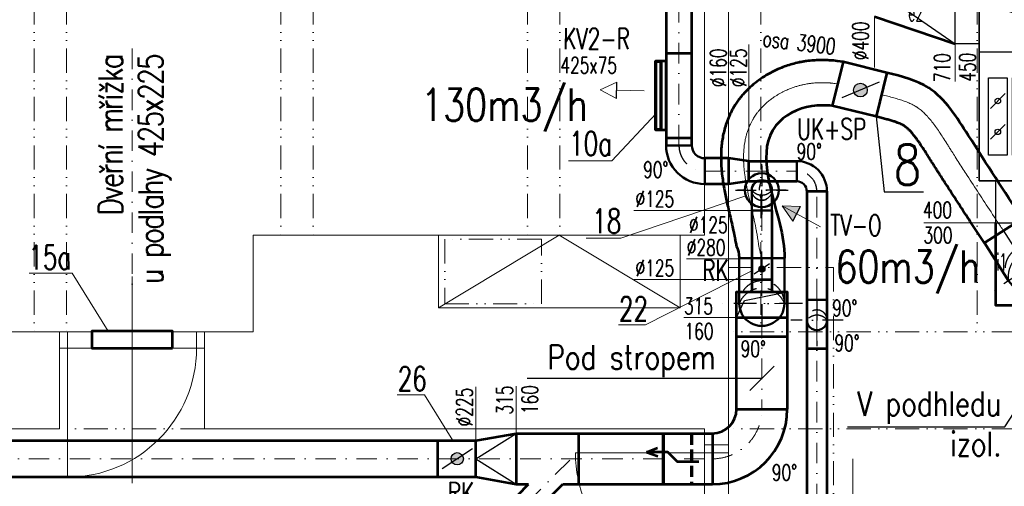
# Model space of a CAD drawing. Header units: millimetres. Extents: x -17045 to 252927, y -178787 to -18768.
# Tile 4 of 46: x -22 to 6086, y -164794 to -161901. Entities that reach past the tile are written whole.
import ezdxf
from ezdxf.enums import TextEntityAlignment as Align

# ---------------------------------------------------------------- set-up
doc = ezdxf.new("R2010")
doc.units = ezdxf.units.MM
doc.header["$LTSCALE"] = 10
for name, pattern in [('1.NP - SLEPY_nové$0$JIS_09_15', [300, 150, -50, 0, -50, 0, -50]), ('DASHDOT', [25.4, 12.7, -6.35, 0, -6.35]), ('DASHED', [19.05, 12.7, -6.35]), ('STRICHPUNKT', [25.4, 12.7, -6.35, 0, -6.35]), ('VERDECKT', [9.525, 6.35, -3.175]), ('Čárkovaná', [250, 175, -75])]:
    doc.linetypes.add(name, pattern=pattern)
for name, color, linetype, lineweight in [('1.NP - SLEPY_nové$0$1.NP - NÁVRH', 9, 'Continuous', 9), ('1.NP - SLEPY_nové$0$1.NP - STÁVAJÍCÍ', 9, 'Continuous', 9), ('1_pismo', 4, 'Continuous', 25), ('Popis1', 3, 'Continuous', 30), ('Standard', 7, 'Continuous', 25), ('TB_23_UT_2NP_DSP', 7, 'Continuous', 5), ('V-tvarovky', 1, 'Continuous', 70), ('V_FLEXI', 90, 'IZOLACE', 18), ('VZT rozměry', 6, 'Continuous', 30), ('VZT text', 100, 'Continuous', 30), ('VZT_BLOKY', 10, 'Continuous', 53), ('VZT_DIMENZE', 120, 'Continuous', 20), ('VZT_OSA', 255, 'DASHDOT', 13), ('VZT_pozice 02', 30, 'Continuous', 20)]:
    doc.layers.add(name, color=color, linetype=linetype, lineweight=lineweight)
for name, color, linetype in [('DETAILY', 7, 'Continuous'), ('POPISY', 7, 'Continuous'), ('PRIPOJOVACI_HRDLA', 7, 'Continuous'), ('VLASTNI_ZARIZENI', 7, 'Continuous'), ('VZT značky', 170, 'Continuous')]:
    doc.layers.add(name, color=color, linetype=linetype)
doc.styles.get("Standard").update_dxf_attribs({"font": 'simplex.shx', "width": 0.8})
doc.linetypes.add('IZOLACE', pattern='A,0.00254,-2.54,[134,ltypeshp.shx,S=2.54,R=0,X=-2.54,Y=0],-5.08,[134,ltypeshp.shx,S=2.54,R=180,X=2.54,Y=0],-2.54', length=10.16254)

# ---------------------------------------------------------------- blocks, each defined once
blk = doc.blocks.new('1.NP - SLEPY_nové')
at = {"layer": '1.NP - SLEPY_nové$0$1.NP - NÁVRH', "color": 9, "linetype": '1.NP - SLEPY_nové$0$JIS_09_15', "lineweight": 9, "ltscale": 0.1}
for p, q in [((442.2, -53166.7), (1092.2, -53166.7)), ((1092.2, -53166.7), (1092.2, -55336.7))]:
    blk.add_line(p, q, dxfattribs=at)
at = {"layer": '1.NP - SLEPY_nové$0$1.NP - STÁVAJÍCÍ', "color": 9, "linetype": '1.NP - SLEPY_nové$0$JIS_09_15', "lineweight": 9, "ltscale": 0.1}
for p, q in [((-3865.3, -47606.7), (-3865.3, -53566.7)), ((-3665.3, -47606.7), (-3665.3, -53566.7)), ((-2335.3, -47606.7), (-2335.3, -52966.7)), ((-2135.3, -47606.7), (-2135.3, -52966.7)), ((-805.3, -47606.7), (-805.3, -52966.7)), ((-605.3, -47606.7), (-605.3, -52966.7)), ((642.2, -47606.7), (642.2, -53566.7)), ((1984.7, -47606.7), (1984.7, -53566.7)), ((-718.3, -52992.1), (-1318.3, -52992.1)), ((-1318.3, -52992.1), (-1318.3, -53392.1)), ((-718.3, -53392.1), (-718.3, -52992.1)), ((-1318.3, -53392.1), (-718.3, -53392.1)), ((-718.3, -53392.1), (-718.3, -53392.1)), ((5227.2, -53566.7), (442.2, -53566.7)), ((-2807.8, -54166.7), (-3707.8, -54166.7)), ((5227.2, -54166.7), (442.2, -54166.7))]:
    blk.add_line(p, q, dxfattribs=at)
at = {"layer": '1.NP - SLEPY_nové$0$1.NP - STÁVAJÍCÍ', "color": 9, "linetype": 'Continuous', "lineweight": 9, "ltscale": 0.1}
for p, q in [((292.2, -51166.7), (292.2, -52966.7)), ((442.2, -51166.7), (442.2, -54266.7)), ((442.2, -51166.7), (442.2, -54266.7)), ((-2507.8, -53416.7), (-2507.8, -52966.7)), ((-2507.8, -53566.7), (-2507.8, -52966.7)), ((-1357.8, -52966.7), (-2507.8, -52966.7)), ((-1357.8, -53416.7), (-1357.8, -52966.7)), ((-1357.8, -53416.7), (-1357.8, -52966.7)), ((142.2, -52966.7), (-1357.8, -52966.7)), ((-607.8, -52966.7), (-1357.8, -53416.7)), ((142.2, -53416.7), (-607.8, -52966.7)), ((142.2, -53416.7), (142.2, -52966.7)), ((292.2, -52966.7), (142.2, -52966.7)), ((-3257.8, -53223.2), (-3257.8, -54504.2)), ((-1357.8, -53416.7), (142.2, -53416.7)), ((-4707.8, -53566.7), (-3707.8, -53566.7)), ((-3707.8, -54166.7), (-3707.8, -53566.7)), ((-2807.8, -53566.7), (-3707.8, -53566.7)), ((-3657.8, -53666.7), (-3657.8, -53566.7)), ((-2857.8, -53666.7), (-2857.8, -53566.7)), ((-2807.8, -53566.7), (-2507.8, -53566.7)), ((-2807.8, -54166.7), (-2807.8, -53566.7)), ((-2807.8, -53666.7), (-3707.8, -53666.7)), ((-3657.8, -53666.7), (-3657.8, -54466.7)), ((-6657.8, -54166.7), (-3707.8, -54166.7)), ((-2807.8, -54166.7), (292.2, -54166.7)), ((292.2, -54266.7), (292.2, -54166.7)), ((442.2, -54266.7), (292.2, -54266.7)), ((292.2, -55166.7), (292.2, -54266.7)), ((442.2, -54266.7), (442.2, -55166.7)), ((292.2, -54316.7), (-507.8, -54316.7)), ((442.2, -54316.7), (292.2, -54316.7)), ((1212.2, -54353.9), (1212.2, -55634.8))]:
    blk.add_line(p, q, dxfattribs=at)
for centre, start, end in [((-3657.8, -53666.7), 270, 0), ((292.2, -54316.7), 180, 270)]:
    blk.add_arc(centre, 800, start, end, dxfattribs=at)
blk = doc.blocks.new('JEDNOTKA_1_-_DRU-2017-1848_M')
at = {"layer": 'DETAILY'}
for p, q in [((1357, 1600), (1357, 1280)), ((352, 1313), (96, 1270)), ((1948, 1313), (2204, 1270)), ((352, 1086), (96, 1129)), ((1948, 1086), (2204, 1129)), ((0, 800), (877, 800)), ((2300, 800), (1837, 800)), ((276, 640), (345, 400)), ((1757, 583), (1843, 611)), ((2024, 640), (1955, 400)), ((69, 450), (161, 542)), ((2139, 450), (2231, 542)), ((1670, 412), (1756, 440)), ((276, 160), (345, 400)), ((2024, 160), (1955, 400)), ((69, 258), (161, 350)), ((1357, 0), (1357, 320)), ((2139, 258), (2231, 350))]:
    blk.add_line(p, q, dxfattribs=at)
for centre, radius in [((240, 1200), 160), ((2060, 1200), 160), ((1800, 597), 12), ((115, 496), 17), ((2185, 496), 17), ((1713, 426), 12), ((115, 304), 17), ((2185, 304), 17)]:
    blk.add_circle(centre, radius, dxfattribs=at)
for points, invisible_edges in [([(877, 800), (1117, 1280), (1597, 1280)], 12), ([(877, 800), (1597, 1280), (1837, 800)], 13), ([(877, 800), (1837, 800), (1597, 320)], 13), ([(877, 800), (1597, 320), (1357, 320)], 13), ([(877, 800), (1357, 320), (1117, 320)], 5)]:
    blk.add_3dface(points, dxfattribs=dict(at, invisible_edges=invisible_edges))
for points in [[(1612, 316), (1830, 744), (1901, 707), (1683, 280)], [(57, 160), (57, 640), (172, 640), (172, 160)], [(207, 160), (207, 640), (345, 640), (345, 160)], [(2093, 640), (2093, 160), (1955, 160), (1955, 640)], [(2127, 160), (2127, 640), (2242, 640), (2242, 160)]]:
    blk.add_3dface(points, dxfattribs=at)
at = {"layer": 'PRIPOJOVACI_HRDLA'}
for p, q in [((-379, 1205), (-287, 1251)), ((2681, 1205), (2589, 1251)), ((-195, 1205), (-379, 1205)), ((-379, 1205), (-287, 1159)), ((2497, 1205), (2681, 1205)), ((2681, 1205), (2589, 1159)), ((2497, 300), (2589, 346)), ((2497, 300), (2681, 300)), ((2497, 300), (2589, 254)), ((300, -307), (254, -399)), ((300, -307), (300, -491)), ((300, -307), (346, -399))]:
    blk.add_line(p, q, dxfattribs=at)
for points in [[(0, 850), (-150, 850), (-150, 1560), (0, 1560)], [(2300, 1560), (2450, 1560), (2450, 850), (2300, 850)], [(2300, 500), (2450, 500), (2450, 100), (2300, 100)], [(100, 0), (100, -260), (500, -260), (500, 0)]]:
    blk.add_3dface(points, dxfattribs=at)
at = {"layer": 'VLASTNI_ZARIZENI'}
for centre in [(1092, 1508), (1896, 1508)]:
    blk.add_circle(centre, 20, dxfattribs=at)
for points in [[(0, 0), (0, 1600), (2300, 1600), (2300, 0)], [(0, 0), (0, 1600), (2300, 1600), (2300, 0)], [(0, 0), (0, 1600), (0, 1600), (0, 0)], [(0, 1600), (2300, 1600), (2300, 1600), (0, 1600)], [(2300, 1600), (2300, 0), (2300, 0), (2300, 1600)], [(0, 0), (2300, 0), (2300, 0), (0, 0)]]:
    blk.add_3dface(points, dxfattribs=at)
at = {"layer": 'POPISY'}
for s, width, p, p2 in [('i2', 0.587413, (2661, 991), (2725, 991)), ('e2', 0.605769, (-442, 991), (-346, 991)), ('e1', 0.842809, (2645, 86), (2741, 86)), ('i1', 0.994083, (106, -555), (170, -555))]:
    blk.add_text(s, height=104, dxfattribs=dict(at, width=width)).set_placement(p, p2, align=Align.FIT)
blk = doc.blocks.new('*U150', base_point=(160, 0))
at = {"color": 0, "lineweight": 50}
for p, q in [((0, 240), (0, 80)), ((0, 240), (0, 240)), ((0, 80), (0, 80)), ((80, 0), (240, 0)), ((80, 0), (80, 0)), ((240, 0), (240, 0))]:
    blk.add_line(p, q, dxfattribs=at)
at = {"color": 2, "linetype": 'DASHDOT', "lineweight": 25}
for p, q in [((0, 160), (0, 160)), ((160, 0), (160, 0))]:
    blk.add_line(p, q, dxfattribs=at)
at = {"color": 0, "lineweight": 50}
for radius in [240, 80]:
    blk.add_arc((0, 0), radius, 0, 90, dxfattribs=at)
at = {"color": 2, "linetype": 'DASHDOT', "lineweight": 25}
blk.add_arc((0, 0), 160, 0, 90, dxfattribs=at)
blk = doc.blocks.new('*U156')
at = {"color": 2, "linetype": 'DASHDOT', "lineweight": 25}
for p, q in [((250, 350), (250, -100)), ((0, 125), (475, 125))]:
    blk.add_line(p, q, dxfattribs=at)
at = {"color": 0, "linetype": 'ByBlock', "lineweight": 50}
for p, q in [((250, 250), (0, 250)), ((0, 0), (0, 250)), ((0, 0), (250, 0))]:
    blk.add_line(p, q, dxfattribs=at)
at = {"color": 2, "linetype": 'DASHED', "lineweight": 25}
for centre, radius, start, end in [((250, 125), 125, 90, 270), ((300, 125), 134.6, 111.8014, 248.1986)]:
    blk.add_arc(centre, radius, start, end, dxfattribs=at)
at = {"color": 0, "linetype": 'ByBlock', "lineweight": 50}
blk.add_arc((250, 125), 125, 270, 90, dxfattribs=at)
blk = doc.blocks.new('*U159')
at = {"color": 2, "linetype": 'DASHDOT', "lineweight": 25}
for p, q in [((125, 225), (125, -100)), ((0, 62.5), (287.5, 62.5))]:
    blk.add_line(p, q, dxfattribs=at)
at = {"color": 0, "linetype": 'ByBlock', "lineweight": 50}
for p, q in [((125, 125), (0, 125)), ((0, 0), (0, 125)), ((0, 0), (125, 0))]:
    blk.add_line(p, q, dxfattribs=at)
at = {"color": 2, "linetype": 'DASHED', "lineweight": 25}
for centre, radius, start, end in [((125, 62.5), 62.5, 90, 270), ((175, 62.5), 80, 128.65981, 231.34019)]:
    blk.add_arc(centre, radius, start, end, dxfattribs=at)
at = {"color": 0, "linetype": 'ByBlock', "lineweight": 50}
blk.add_arc((125, 62.5), 62.5, 270, 90, dxfattribs=at)
blk = doc.blocks.new('*U167', base_point=(0, 62.5))
at = {"color": 0, "lineweight": 50}
for p, q in [((0, 187.5), (0, 62.5)), ((0, 187.5), (0, 187.5)), ((0, 62.5), (0, 62.5)), ((62.5, 0), (187.5, 0)), ((62.5, 0), (62.5, 0)), ((187.5, 0), (187.5, 0))]:
    blk.add_line(p, q, dxfattribs=at)
at = {"color": 2, "linetype": 'DASHDOT', "lineweight": 25}
for p, q in [((0, 125), (0, 125)), ((125, 0), (125, 0))]:
    blk.add_line(p, q, dxfattribs=at)
at = {"color": 0, "lineweight": 50}
for radius in [187.5, 62.5]:
    blk.add_arc((0, 0), radius, 0, 90, dxfattribs=at)
at = {"color": 2, "linetype": 'DASHDOT', "lineweight": 25}
blk.add_arc((0, 0), 125, 0, 90, dxfattribs=at)
blk = doc.blocks.new('*U168')
at = {"color": 2, "linetype": 'DASHDOT', "lineweight": 25}
for p, q in [((125, 225), (125, -100)), ((0, 62.5), (287.5, 62.5))]:
    blk.add_line(p, q, dxfattribs=at)
at = {"color": 0, "linetype": 'ByBlock', "lineweight": 50}
for p, q in [((125, 125), (0, 125)), ((0, 0), (0, 125)), ((0, 0), (125, 0))]:
    blk.add_line(p, q, dxfattribs=at)
at = {"color": 2, "linetype": 'DASHED', "lineweight": 25}
for centre, radius, start, end in [((125, 62.5), 62.5, 90, 270), ((175, 62.5), 80, 128.65981, 231.34019)]:
    blk.add_arc(centre, radius, start, end, dxfattribs=at)
at = {"color": 0, "linetype": 'ByBlock', "lineweight": 50}
blk.add_arc((125, 62.5), 62.5, 270, 90, dxfattribs=at)

msp = doc.modelspace()

# ---------------------------------------------------------------- hatches: boundary and pattern name
at = {"layer": 'Standard', "linetype": 'Continuous', "lineweight": 25}
for points in [[(5164.4, -162368.3), (5159.4, -162362.8), (5155.4, -162356.5), (5152.6, -162349.7), (5151, -162342.4), (5150.7, -162335), (5151.6, -162327.7), (5153.9, -162320.6), (5157.3, -162314.1), (5161.8, -162308.2), (5167.3, -162303.2), (5173.5, -162299.2), (5180.4, -162296.4), (5187.6, -162294.8), (5195, -162294.5), (5202.4, -162295.5), (5209.4, -162297.7), (5216, -162301.1), (5221.9, -162305.7), (5226.9, -162311.1), (5230.8, -162317.4), (5233.7, -162324.2), (5235.3, -162331.5), (5235.6, -162338.9), (5234.6, -162346.2), (5232.4, -162353.3), (5228.9, -162359.8), (5224.4, -162365.7), (5218.9, -162370.7), (5212.7, -162374.7), (5205.8, -162377.5), (5198.6, -162379.1), (5191.2, -162379.4), (5183.9, -162378.4), (5176.8, -162376.2), (5170.2, -162372.8)], [(4571.9, -163463.2), (4569.2, -163461.2), (4566.9, -163458.7), (4565.1, -163455.9), (4563.8, -163452.9), (4563.1, -163449.6), (4562.9, -163446.3), (4563.3, -163443), (4564.3, -163439.8), (4565.8, -163436.8), (4567.8, -163434.2), (4570.2, -163431.9), (4573, -163430.1), (4576.1, -163428.8), (4579.3, -163428), (4582.6, -163427.8), (4586, -163428.2), (4589.1, -163429.2), (4592.1, -163430.7), (4594.8, -163432.7), (4597.1, -163435.2), (4598.9, -163438), (4600.2, -163441), (4600.9, -163444.3), (4601.1, -163447.6), (4600.7, -163450.9), (4599.7, -163454.1), (4598.2, -163457.1), (4596.2, -163459.7), (4593.8, -163462), (4591, -163463.8), (4587.9, -163465.1), (4584.7, -163465.9), (4581.3, -163466.1), (4578, -163465.7), (4574.8, -163464.7)], [(2672.1, -164656.1), (2666.8, -164652.1), (2662.3, -164647.2), (2658.6, -164641.7), (2656, -164635.5), (2654.5, -164629), (2654.2, -164622.4), (2655, -164615.7), (2656.9, -164609.4), (2659.9, -164603.4), (2664, -164598.1), (2668.8, -164593.6), (2674.4, -164589.9), (2680.6, -164587.3), (2687, -164585.8), (2693.7, -164585.5), (2700.3, -164586.3), (2706.7, -164588.2), (2712.6, -164591.2), (2718, -164595.2), (2722.5, -164600.1), (2726.2, -164605.7), (2728.8, -164611.8), (2730.3, -164618.3), (2730.6, -164625), (2729.8, -164631.6), (2727.9, -164638), (2724.8, -164643.9), (2720.8, -164649.3), (2715.9, -164653.8), (2710.4, -164657.5), (2704.2, -164660.1), (2697.7, -164661.6), (2691.1, -164661.9), (2684.5, -164661.1), (2678.1, -164659.2)]]:
    msp.add_hatch(color=0, dxfattribs=at).paths.add_polyline_path(points)
at = {"layer": 'VZT značky', "extrusion": (0, 0, -1)}
h = msp.add_hatch(color=256, dxfattribs=at)
h.dxf.hatch_style = 1
h.paths.add_polyline_path([(-4708.7, -163055.5), (-4798.2, -163104.3), (-4822.6, -163059.5)])
h.paths.add_polyline_path([(-4708.7, -163055.5), (-4773.8, -163149.1), (-4798.2, -163104.3)])

# ---------------------------------------------------------------- linework, layer by layer
at = {"color": 2, "linetype": 'DASHDOT', "lineweight": 25}
msp.add_line((4567.9, -163632), (4567.9, -163632), dxfattribs=at)
at = {"layer": '1_pismo'}
for points in [[(5290.5, -162501.6), (5341.7, -162967.2), (5584.4, -162967.2)], [(5112.9, -164425.9), (6088.8, -164425.9), (6388.8, -163963.8), (6780.6, -163963.8)], [(4506.9, -164201.1), (4657.9, -164050.1)], [(4582.4, -164125.6), (3126.7, -164125.6)]]:
    msp.add_lwpolyline(points, dxfattribs=at)
at = {"layer": 'Standard', "color": 0, "linetype": 'Continuous', "lineweight": 25}
for p, q in [((5309, -162287.7), (5077.2, -162386.2)), ((4629.2, -163415.6), (4534.8, -163478.3)), ((2786.8, -164561), (2598, -164686.4))]:
    msp.add_line(p, q, dxfattribs=at)
for centre, radius in [((5193.1, -162337), 42.5), ((4582, -163447), 19.1), ((2692.4, -164623.7), 38.2)]:
    msp.add_circle(centre, radius, dxfattribs=at)
at = {"layer": 'TB_23_UT_2NP_DSP', "color": 7, "linetype": 'STRICHPUNKT', "lineweight": 25}
for p, q in [((4582, -162806.9), (4582, -163109.7)), ((4733.4, -162958.3), (4430.6, -162958.3))]:
    msp.add_line(p, q, dxfattribs=at)
at = {"layer": 'TB_23_UT_2NP_DSP', "color": 40, "linetype": 'ByBlock', "lineweight": 70}
msp.add_lwpolyline([(3955.3, -162583.6), (3925.3, -162583.6), (3925.3, -162158.6), (3955.3, -162158.6)], close=True, dxfattribs=at)
at = {"layer": 'TB_23_UT_2NP_DSP', "color": 180, "linetype": 'ByBlock', "lineweight": 50}
msp.add_circle((4582, -162958.3), 104.9, dxfattribs=at)
at = {"layer": 'TB_23_UT_2NP_DSP', "color": 7, "linetype": 'ByBlock', "lineweight": 25}
msp.add_circle((4582, -162958.3), 62, dxfattribs=at)
at = {"layer": 'TB_23_UT_2NP_DSP', "color": 7, "linetype": 'VERDECKT', "lineweight": 25}
msp.add_arc((4690.5, -162958.3), 125, 150.26475, 209.73617, dxfattribs=at)
at = {"layer": 'V-tvarovky'}
msp.add_lwpolyline([(3968.9, -164466.1), (3968.8, -164781.1)], dxfattribs=at)
at = {"layer": 'V-tvarovky', "linetype": 'Čárkovaná', "ltscale": 0.04}
msp.add_lwpolyline([(4145.6, -164466.2), (4145.6, -164781.2)], dxfattribs=at)
at = {"layer": 'V_FLEXI'}
for points, knots in [([(5052.3, -162299.1), (5050.9, -162298.9), (5049.5, -162298.7), (5040.5, -162297.5), (5034.1, -162296.7), (5023.4, -162295.3), (5019, -162294.8), (5012.7, -162294.1), (5010.5, -162293.8), (5007.5, -162293.5), (5006.6, -162293.4), (5005.1, -162293.3), (5004.5, -162293.3), (5003.7, -162293.2), (5003.4, -162293.2), (5002.7, -162293.2), (5002.4, -162293.1), (5001.6, -162293.1), (5001.4, -162293.1), (5000.9, -162293.1), (5000.7, -162293.1), (5000.1, -162293), (4999.7, -162293), (4998.9, -162293), (4998.5, -162293), (4997.3, -162292.9), (4996.4, -162292.9), (4994, -162292.8), (4992.3, -162292.7), (4987.3, -162292.5), (4983.9, -162292.4), (4975.8, -162292.2), (4971, -162292.1), (4961.4, -162291.9), (4956.5, -162291.9), (4945.8, -162291.9), (4939.9, -162292), (4928.1, -162292.4), (4922, -162292.6), (4911.7, -162293.2), (4907.5, -162293.5), (4899, -162294.2), (4894.8, -162294.6), (4887, -162295.5), (4883.6, -162295.9), (4877.7, -162296.6), (4875.3, -162297), (4871.1, -162297.6), (4869.3, -162297.8), (4865.6, -162298.4), (4863.8, -162298.7), (4856.8, -162299.9), (4851.7, -162300.8), (4840.2, -162303.1), (4833.8, -162304.5), (4821.3, -162307.6), (4815, -162309.2), (4801.7, -162313), (4794.6, -162315.1), (4780.1, -162319.9), (4772.7, -162322.5), (4759.9, -162327.4), (4754.6, -162329.5), (4745.1, -162333.4), (4741, -162335.2), (4732.9, -162338.8), (4728.8, -162340.7), (4719.5, -162345.1), (4714.3, -162347.7), (4698.6, -162355.8), (4688.3, -162361.6), (4673, -162370.9), (4667.8, -162374.2), (4657.6, -162380.9), (4652.5, -162384.4), (4643.9, -162390.5), (4640.3, -162393.1), (4633.2, -162398.5), (4629.7, -162401.2), (4619.3, -162409.6), (4612.4, -162415.3), (4603, -162423.8), (4600.3, -162426.3), (4594.9, -162431.4), (4592.2, -162434), (4587, -162439.2), (4584.4, -162441.9), (4576.7, -162450), (4571.6, -162455.5), (4564.6, -162463.8), (4562.5, -162466.3), (4558.9, -162470.7), (4557.4, -162472.6), (4554.5, -162476.4), (4553, -162478.3), (4548.6, -162484.1), (4545.7, -162488.1), (4540.1, -162496.2), (4537.4, -162500.3), (4532.2, -162508.5), (4529.7, -162512.6), (4524.3, -162521.6), (4521.6, -162526.6), (4516.1, -162537), (4513.3, -162542.6), (4508.6, -162552.5), (4506.7, -162556.8), (4501.7, -162568.5), (4498.8, -162575.8), (4493.5, -162590.4), (4491.1, -162597.7), (4486.7, -162612.4), (4484.7, -162619.8), (4481.1, -162634.5), (4479.5, -162641.8), (4474.2, -162668.9), (4471.7, -162688.6), (4469.7, -162715.4), (4469.3, -162722.8), (4468.8, -162735.5), (4468.6, -162740.9), (4468.5, -162751), (4468.5, -162755.7), (4468.6, -162765), (4468.7, -162769.7), (4469.1, -162783.7), (4469.5, -162792.9), (4470.7, -162811.3), (4471.5, -162820.5), (4473.4, -162840.2), (4474.7, -162850.8), (4477, -162868.4), (4478, -162875.6), (4480.5, -162892.6), (4482.1, -162902.3), (4485.6, -162922.6), (4487.6, -162933), (4491.1, -162951.2), (4492.7, -162959), (4495.9, -162974.5), (4497.5, -162982.3), (4502.6, -163005.3), (4506, -163020.5), (4512.9, -163050.5), (4516.4, -163065.3), (4522.5, -163091.1), (4525, -163102.1), (4529, -163119.2), (4530.4, -163125.3), (4534, -163140.9), (4536.1, -163150.3), (4539.4, -163165.5), (4540.7, -163171.5), (4542.6, -163180.9), (4543.3, -163184.3), (4544.6, -163190.4), (4545.1, -163193.1), (4546.6, -163200.6), (4547.5, -163205.4), (4549.3, -163215), (4550.2, -163219.8), (4552.8, -163234.1), (4554.4, -163243.6), (4559, -163272.4), (4561.7, -163291.6), (4566.4, -163329.8), (4582, -163380.1)], [2.242528, 2.242528, 2.242528, 2.242528, 2.938637, 2.938637, 6.85682, 6.85682, 10.775003, 10.775003, 14.040191, 14.040191, 16.304827, 16.304827, 18.569462, 18.569462, 20.834098, 20.834098, 23.098734, 23.098734, 23.981155, 23.981155, 24.545838, 24.545838, 25.675203, 25.675203, 26.804568, 26.804568, 29.063298, 29.063298, 33.580759, 33.580759, 42.615681, 42.615681, 54.775634, 54.775634, 66.935588, 66.935588, 80.859381, 80.859381, 94.783174, 94.783174, 104.140244, 104.140244, 113.497315, 113.497315, 120.852723, 120.852723, 125.957801, 125.957801, 129.776792, 129.776792, 133.595783, 133.595783, 144.532809, 144.532809, 158.090259, 158.090259, 171.647709, 171.647709, 187.230324, 187.230324, 203.800815, 203.800815, 215.963782, 215.963782, 225.394316, 225.394316, 234.824851, 234.824851, 247.163607, 247.163607, 272.085531, 272.085531, 284.990734, 284.990734, 297.895936, 297.895936, 307.228347, 307.228347, 316.560758, 316.560758, 335.225579, 335.225579, 342.916438, 342.916438, 350.607297, 350.607297, 358.272525, 358.272525, 373.602982, 373.602982, 380.302438, 380.302438, 385.154783, 385.154783, 390.007127, 390.007127, 400.071583, 400.071583, 410.136039, 410.136039, 420.200495, 420.200495, 431.968727, 431.968727, 445.055027, 445.055027, 455.241528, 455.241528, 472.131906, 472.131906, 489.022285, 489.022285, 505.912663, 505.912663, 522.803041, 522.803041, 568.37639, 568.37639, 585.619655, 585.619655, 598.435501, 598.435501, 609.596658, 609.596658, 620.757815, 620.757815, 643.080128, 643.080128, 665.402442, 665.402442, 691.463476, 691.463476, 709.281624, 709.281624, 733.905511, 733.905511, 760.472949, 760.472949, 780.54657, 780.54657, 800.620192, 800.620192, 840.767435, 840.767435, 880.914678, 880.914678, 911.518925, 911.518925, 928.909553, 928.909553, 956.062442, 956.062442, 973.779791, 973.779791, 984.145137, 984.145137, 992.369077, 992.369077, 1007.160549, 1007.160549, 1021.95202, 1021.95202, 1051.534964, 1051.534964, 1112.108427, 1485.379439, 1485.379439, 1485.379439, 1485.379439]), ([(6081.5, -163211), (6068.6, -163191.4), (6055.6, -163171.8), (6016.7, -163112.8), (5990.7, -163073.4), (5952.6, -163015.4), (5940.6, -162997), (5904.4, -162941.7), (5880.2, -162904.5), (5847.7, -162854.3), (5839.5, -162841.6), (5814.9, -162803.4), (5798.5, -162777.8), (5774.9, -162740.8), (5767.9, -162729.7), (5756.2, -162711.3), (5751.6, -162704), (5744.9, -162693.5), (5742.9, -162690.2), (5736.8, -162680.6), (5732.9, -162674.4), (5721.1, -162655.7), (5713.3, -162643.5), (5697.9, -162619.6), (5690.3, -162607.9), (5675, -162585.3), (5667.4, -162574.4), (5652.3, -162553.3), (5644.7, -162543.2), (5629.5, -162524), (5622, -162514.9), (5606.9, -162497.8), (5599.3, -162489.8), (5584.2, -162475), (5576.7, -162468.2), (5561.7, -162455.8), (5554.2, -162450.1), (5545.5, -162444.2), (5544.3, -162443.4), (5542.1, -162442), (5541.1, -162441.3), (5537.9, -162439.3), (5535.7, -162437.9), (5528.8, -162433.9), (5524, -162431.2), (5511.1, -162424.5), (5502.7, -162420.5), (5484.8, -162412.9), (5475.3, -162409.2), (5455.3, -162402), (5444.9, -162398.5), (5423.1, -162391.8), (5411.7, -162388.5), (5388.3, -162382), (5376.2, -162378.9), (5351.3, -162372.5), (5338.6, -162369.3), (5325.1, -162366), (5324.7, -162365.9), (5324.3, -162365.8)], [0, 0, 0, 0, 71.65563, 71.65563, 214.966889, 214.966889, 281.219375, 281.219375, 413.724347, 413.724347, 458.384233, 458.384233, 547.704005, 547.704005, 585.95578, 585.95578, 610.839455, 610.839455, 621.938811, 621.938811, 643.511995, 643.511995, 686.658363, 686.658363, 729.804731, 729.804731, 772.951098, 772.951098, 816.097466, 816.097466, 859.243834, 859.243834, 902.390202, 902.390202, 945.53657, 945.53657, 988.682938, 988.682938, 995.65115, 995.65115, 1001.381673, 1001.381673, 1013.809619, 1013.809619, 1038.66551, 1038.66551, 1077.714954, 1077.714954, 1116.764397, 1116.764397, 1155.813841, 1155.813841, 1194.863285, 1194.863285, 1233.912728, 1233.912728, 1272.962172, 1272.962172, 1274.240421, 1274.240421, 1274.240421, 1274.240421])]:
    msp.add_open_spline(points, degree=3, knots=knots, dxfattribs=at)
at = {"layer": 'VZT značky', "linetype": 'ByBlock', "lineweight": 13, "extrusion": (0, 0, -1)}
for p, q in [((3579.9, -162336.6), (3683, -162287.8)), ((3579.9, -162336.6), (3680.8, -162389.8)), ((3681.9, -162338.8), (3850.9, -162342.4)), ((4708.7, -163055.5), (4946.7, -163185.2)), ((4708.7, -163055.5), (4773.8, -163149.1)), ((4708.7, -163055.5), (4822.6, -163059.5))]:
    msp.add_line(p, q, dxfattribs=at)
at = {"layer": 'VZT značky', "extrusion": (0, 0, -1)}
for points in [[(-3680.8, -162389.8), (-3683, -162287.8)], [(-4773.8, -163149.1), (-4822.6, -163059.5)]]:
    msp.add_lwpolyline(points, dxfattribs=at)
at = {"layer": 'VZT_BLOKY'}
for points in [[(3987.6, -160143), (3987.6, -162680)], [(4147.6, -162680), (4147.6, -160143)], [(5280.8, -161880.1), (5780.8, -162050.6)], [(3987.6, -162583.6), (3987.6, -162158.6), (3955.3, -162158.6), (3955.3, -162583.6), (3987.6, -162583.6)], [(3987.6, -162108.6), (4147.6, -162108.6)], [(5086.3, -162162.4), (5018.8, -162434.1)], [(5358, -162229.9), (5086.3, -162162.4)], [(5358, -162229.9), (5290.5, -162501.6)], [(5290.5, -162501.6), (5018.8, -162434.1)], [(3987.6, -162633.6), (4147.6, -162633.6)], [(4375.4, -162760), (4227.6, -162760)], [(4375.4, -162760), (4375.4, -162920)], [(4500.4, -162777.5), (4375.4, -162760)], [(4500.4, -162902.5), (4500.4, -162777.5)], [(4500.4, -162777.5), (4798.2, -162777.5)], [(4375.4, -162920), (4227.6, -162920)], [(4500.4, -162902.5), (4375.4, -162920)], [(4500.4, -162902.5), (4798.2, -162902.5)], [(4860.7, -162965), (4861.2, -165245.1)], [(4860.7, -162965), (4985.7, -162965)], [(4985.7, -162965), (4985.7, -165245.1)], [(4519.5, -163083.3), (4519.5, -163587.8)], [(4644.5, -163083.3), (4644.5, -163587.8)], [(6030.8, -163160.6), (6030.8, -163270.6)], [(6030.8, -163160.6), (6030.8, -163160.6), (6030.8, -163670.6), (6030.8, -163670.6)], [(4519.5, -163511.6), (4644.5, -163511.6)], [(4424.9, -163747.8), (4424.9, -163587.8), (4739.9, -163587.8), (4739.9, -163747.8)], [(6030.8, -163670.6), (6430.8, -163670.6)], [(4424.9, -164316.2), (4424.9, -163747.8)], [(4424.9, -163747.8), (4739.9, -163747.8)], [(4739.9, -163747.8), (4739.9, -164316.2)], [(925.4, -163937.2), (925.4, -163832.2), (425.4, -163832.2), (425.4, -163937.2), (925.4, -163937.2)], [(4424.9, -163864.4), (4739.9, -163864.4)], [(4861, -163939.3), (4985.7, -163939.3)], [(4424.9, -164316.2), (4739.9, -164316.2)], [(2807.9, -164511), (3057.9, -164466)], [(3057.9, -164466), (3057.9, -164781)], [(3057.9, -164466), (4274.9, -164466.2)], [(3447.5, -164781), (3447.6, -164466)], [(4274.9, -164466.2), (4274.9, -164781.2)], [(-1003.3, -164511), (2807.9, -164511)], [(2572.2, -164736), (2572.2, -164511)], [(2572.2, -164736.2), (2572.2, -164511.2)], [(2807.9, -164736), (2807.9, -164511)], [(2807.9, -164736.2), (2807.9, -164511.2)], [(3866.2, -164581.7), (3935.2, -164556.6)], [(4190.5, -164642.6), (4058.9, -164642.6), (3998, -164581.7), (3866.2, -164581.7)], [(3866.2, -164581.7), (3935.8, -164607)], [(-1003.3, -164736), (2807.9, -164736)], [(2807.9, -164736), (3057.9, -164781)], [(3057.9, -164781), (3135.4, -164781)], [(3068.2, -164848.2), (3135.4, -164781)], [(3173.5, -164955), (3347.5, -164781)], [(3347.5, -164781), (4274.9, -164781.2)]]:
    msp.add_lwpolyline(points, dxfattribs=at)
at = {"layer": 'VZT_BLOKY', "lineweight": 30}
for points in [[(5280.8, -161702.6), (5780.8, -162050.6)], [(4424.9, -163747.8), (4475.2, -163641.1), (4739.9, -163587.8)], [(2807.9, -164623.5), (3057.9, -164466)], [(2807.9, -164623.5), (3057.9, -164781)]]:
    msp.add_lwpolyline(points, dxfattribs=at)
at = {"layer": 'VZT_BLOKY'}
for radius in [150, 465]:
    msp.add_arc((4274.9, -164316.2), radius, 270, 0, dxfattribs=at)
for points, knots in [([(5086.3, -162162.4), (5025.1, -162154.1), (5016.2, -162153.6), (4997.1, -162152.8), (4986.8, -162152.4), (4964.8, -162151.9), (4953.1, -162151.8), (4928.3, -162152.2), (4915.2, -162152.7), (4887.7, -162154.6), (4873.2, -162156), (4856.2, -162158.3), (4854.2, -162158.5), (4850.5, -162159.1), (4848.7, -162159.3), (4845.2, -162159.9), (4843.5, -162160.2), (4838.3, -162161), (4834.8, -162161.6), (4824.5, -162163.5), (4817.7, -162164.8), (4797.3, -162169.2), (4783.9, -162172.5), (4757.5, -162180), (4744.5, -162184.1), (4718.8, -162193.1), (4706.2, -162198), (4677.1, -162210.2), (4660.8, -162217.8), (4628.9, -162234.3), (4613.2, -162243.2), (4582.4, -162262.5), (4567.3, -162272.9), (4537.8, -162295.1), (4523.4, -162307), (4497.9, -162330.2), (4486.8, -162341.2), (4472.3, -162356.7), (4468.7, -162360.7), (4462.2, -162368.1), (4459.3, -162371.5), (4454.6, -162377.1), (4452.8, -162379.3), (4449.5, -162383.3), (4448, -162385.3), (4445, -162389.1), (4443.5, -162391), (4439.1, -162396.8), (4436.2, -162400.7), (4427.7, -162412.5), (4422.3, -162420.5), (4408.7, -162441.7), (4401, -162455), (4386.9, -162482), (4380.5, -162495.7), (4369, -162523), (4363.9, -162536.7), (4354.9, -162564), (4351, -162577.6), (4344.2, -162604.5), (4341.4, -162617.9), (4336.7, -162644.3), (4334.8, -162657.3), (4331.8, -162683), (4330.7, -162695.7), (4329.1, -162720.6), (4328.7, -162732.9), (4328.4, -162762.5), (4328.7, -162779.5), (4330.4, -162812.9), (4331.7, -162829.2), (4334.9, -162861.2), (4336.8, -162876.8), (4341.1, -162907.5), (4343.5, -162922.5), (4348.7, -162952), (4351.4, -162966.5), (4357.1, -162994.9), (4360, -163008.8), (4366, -163036.1), (4369, -163049.5), (4376.1, -163080.2), (4380.1, -163097.3), (4387.9, -163130.4), (4391.6, -163146.4), (4398.7, -163177.2), (4401.9, -163192), (4405.9, -163211.2), (4406.9, -163216.1), (4408.3, -163222.7), (4408.6, -163224.4), (4409.3, -163227.8), (4409.6, -163229.5), (4410.6, -163234.7), (4411.2, -163238.1), (4413.1, -163248.3), (4414.3, -163255.1), (4417.8, -163275.5), (4421.1, -163282.1), (4424.3, -163316.4), (4435.2, -163309.4), (4442, -163380.1)], [0, 0, 0, 0, 24.612619, 24.612619, 49.225238, 49.225238, 73.837858, 73.837858, 98.450477, 98.450477, 123.063096, 123.063096, 126.347446, 126.347446, 129.181387, 129.181387, 132.015329, 132.015329, 137.683211, 137.683211, 149.018977, 149.018977, 171.690508, 171.690508, 194.362039, 194.362039, 217.033571, 217.033571, 247.090463, 247.090463, 277.147356, 277.147356, 307.204249, 307.204249, 337.261141, 337.261141, 361.65346, 361.65346, 369.882141, 369.882141, 376.590528, 376.590528, 380.804451, 380.804451, 384.439068, 384.439068, 388.073685, 388.073685, 395.34292, 395.34292, 409.881389, 409.881389, 433.485579, 433.485579, 457.089768, 457.089768, 480.693958, 480.693958, 504.298148, 504.298148, 527.902338, 527.902338, 551.506527, 551.506527, 575.110717, 575.110717, 598.714907, 598.714907, 632.754017, 632.754017, 666.793127, 666.793127, 700.832237, 700.832237, 734.871347, 734.871347, 768.910457, 768.910457, 802.949567, 802.949567, 836.988677, 836.988677, 882.600963, 882.600963, 928.213249, 928.213249, 973.825534, 973.825534, 990.067814, 990.067814, 995.87183, 995.87183, 1001.675847, 1001.675847, 1013.28388, 1013.28388, 1036.499946, 1036.499946, 1082.932078, 1082.932078, 1176.462102, 1176.462102, 1176.462102, 1176.462102]), ([(5018.8, -162434.1), (4976.6, -162431.9), (4849.9, -162425.4), (4508.7, -162607.3), (4671.3, -163033.5), (4723.8, -163311), (4722, -163380.1)], [0, 0, 0, 0, 127.144862, 381.435058, 992.74857, 1197.94402, 1197.94402, 1197.94402, 1197.94402]), ([(5964.7, -163288.1), (5953.9, -163271.8), (5943.1, -163255.4), (5910.6, -163206.2), (5888.8, -163173.2), (5819, -163067), (5770.6, -162993), (5715.5, -162907.6), (5709.2, -162897.8), (5690.2, -162868.4), (5677.6, -162848.6), (5658.6, -162818.8), (5652.2, -162808.8), (5641.3, -162791.6), (5636.8, -162784.5), (5630.6, -162774.6), (5628.8, -162771.7), (5625.7, -162767), (5624.5, -162765), (5622.1, -162761.1), (5620.9, -162759.2), (5617.2, -162753.4), (5614.8, -162749.6), (5607.7, -162738.3), (5603, -162731), (5590.2, -162710.8), (5582.2, -162698.4), (5566.6, -162674.8), (5559, -162663.7), (5544.4, -162643), (5537.3, -162633.3), (5523.7, -162615.7), (5517.1, -162607.8), (5505.9, -162594.9), (5501.1, -162589.8), (5492.1, -162580.7), (5487.8, -162576.7), (5479.9, -162569.7), (5476.3, -162566.8), (5472, -162563.6), (5471.2, -162563), (5469.6, -162561.9), (5469, -162561.4), (5467.7, -162560.6), (5467.1, -162560.2), (5466.2, -162559.6), (5465.8, -162559.4), (5465.1, -162558.9), (5464.7, -162558.7), (5463.6, -162558), (5462.8, -162557.5), (5460.2, -162556), (5458.3, -162554.9), (5452.8, -162551.9), (5448.8, -162549.9), (5439.6, -162545.8), (5434.5, -162543.6), (5423.1, -162539.2), (5416.9, -162536.9), (5403.5, -162532.3), (5396.2, -162530), (5380.8, -162525.3), (5372.6, -162522.9), (5355.2, -162518.1), (5346.1, -162515.7), (5327, -162510.8), (5317.1, -162508.3), (5301.4, -162504.4), (5296, -162503), (5290.5, -162501.6)], [0, 0, 0, 0, 59.816253, 59.816253, 179.44876, 179.44876, 443.692177, 443.692177, 477.746519, 477.746519, 545.855203, 545.855203, 580.058792, 580.058792, 604.183844, 604.183844, 613.752353, 613.752353, 620.335722, 620.335722, 626.91909, 626.91909, 640.085827, 640.085827, 666.419302, 666.419302, 713.763424, 713.763424, 761.107547, 761.107547, 808.451669, 808.451669, 855.795791, 855.795791, 893.915373, 893.915373, 932.034955, 932.034955, 970.154537, 970.154537, 980.254763, 980.254763, 988.49644, 988.49644, 995.874967, 995.874967, 1000.53293, 1000.53293, 1005.190893, 1005.190893, 1014.506819, 1014.506819, 1033.138671, 1033.138671, 1065.226661, 1065.226661, 1097.314651, 1097.314651, 1129.40264, 1129.40264, 1161.49063, 1161.49063, 1193.578619, 1193.578619, 1225.666609, 1225.666609, 1257.754599, 1257.754599, 1274.240421, 1274.240421, 1274.240421, 1274.240421])]:
    msp.add_open_spline(points, degree=3, knots=knots, dxfattribs=at)
msp.add_spline([(6198.3, -163133.8), (5862.3, -162617.2), (5617.3, -162323.9), (5358, -162229.9)], degree=3, dxfattribs=at)
at = {"layer": 'VZT_DIMENZE'}
for points in [[(5280.8, -161880.1), (5280.8, -162196.3)], [(4375.4, -162052.2), (4375.4, -162777.5)], [(4500.4, -162054.7), (4500.4, -162777.5)], [(5780.8, -162050.6), (5780.8, -162284)], [(4519.5, -163083.3), (3788.2, -163083.3)], [(6030.8, -163160.6), (5586.1, -163160.6)], [(4442, -163383.9), (4114.2, -163383.9)], [(4519.5, -163511.6), (3788.2, -163511.6)], [(4424.9, -163747.8), (4097, -163747.8)], [(2807.9, -164178.3), (2807.9, -164511)], [(3057.9, -164172.9), (3057.9, -164465.7)]]:
    msp.add_lwpolyline(points, dxfattribs=at)
at = {"layer": 'VZT_OSA'}
for points in [[(4067.6, -162680), (4067.6, -158675.8)], [(675.4, -162079.8), (675.4, -163832.2), (675.4, -163832.2)], [(4227.6, -162840), (4798.2, -162840)], [(4923.7, -163000), (4923.7, -165245.1)], [(4582, -163083.3), (4582, -163587.8)], [(4582, -163866.4), (4582, -163453.9)], [(4788.3, -163660.1), (4375.7, -163660.1)], [(4582.4, -163747.8), (4582.4, -164316.2)], [(-6826.4, -164623.5), (4274.9, -164623.7)], [(3120.8, -164901.6), (3399, -164623.5)]]:
    msp.add_lwpolyline(points, dxfattribs=at)
msp.add_arc((4274.9, -164316.2), 307.5, 270, 0, dxfattribs=at)
at = {"layer": 'VZT_pozice 02'}
for points in [[(3925.8, -162482.6), (3651.9, -162775.2), (3383.2, -162775.2)], [(4482.6, -162992.1), (3708.1, -163255.3), (3492.2, -163255.3)], [(527, -163832.2), (303.6, -163473.3), (36.9, -163473.3)], [(4519.5, -163458.4), (3860.5, -163792.5), (3691.9, -163792.5)], [(2665.7, -164511), (2488.5, -164226.4), (2319.8, -164226.4)]]:
    msp.add_lwpolyline(points, dxfattribs=at)

# ---------------------------------------------------------------- block references
at = {"layer": 'V-tvarovky'}
for name, p, rotation in [('1.NP - SLEPY_nové', (3932.8, -110270.4), 0.0004583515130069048), ('*U150', (4067.6, -162680), 180.0000000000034), ('*U168', (4644.5, -163083.3), 90.00045835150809), ('*U167', (4798.2, -162902.5), 0.0004583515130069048), ('*U159', (4861.2, -163638.1), 270)]:
    msp.add_blockref(name, p, dxfattribs=dict(at, rotation=rotation))
at = {"layer": 'V-tvarovky', "xscale": 1.12, "yscale": 1.12, "zscale": 1.12}
for p, rotation in [((5962.2, -163284.3), 302.5154744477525), ((4442, -163380.1), 270.0000000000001)]:
    msp.add_blockref('*U156', p, dxfattribs=dict(at, rotation=rotation))
at = {"layer": 'VLASTNI_ZARIZENI'}
msp.add_blockref('JEDNOTKA_1_-_DRU-2017-1848_M', (5930.8, -162900.6), dxfattribs=at)

# ---------------------------------------------------------------- texts
at = {"layer": '1_pismo', "char_height": 150, "width": 2446.257}
for s, insert, attachment_point, rotation in [('{\\T0.9;Dveřní mřížka\\Pu podlahy 425x225}', (916.1, -162120.1), 9, 89.99999), ('Pod stropem', (4295.8, -163918.3), 3, 0.00001), ('V podhledu\\Pizol.', (6068.6, -164206.6), 3, 0.00001)]:
    msp.add_mtext(s, dxfattribs=dict(at, insert=insert, attachment_point=attachment_point, rotation=rotation))
at = {"layer": 'Popis1', "width": 0.8}
for s, p in [('130m3/h', (2985, -162528.4)), ('60m3/h', (5487, -163531.6))]:
    msp.add_text(s, height=200, rotation=0.02053, dxfattribs=at).set_placement(p, align=Align.CENTER)
msp.add_text('8', height=250, rotation=0.02053, dxfattribs=at).set_placement((5399, -162924.4))
at = {"layer": 'VZT rozměry', "width": 0.7}
for s, rotation, p in [('osa 3900', 353.3763, (4583.2, -162065.4)), ('425x75', 359.86922, (3332.3, -162233.1)), ('%%C125', 359.86922, (4129.8, -163223))]:
    msp.add_text(s, height=100, rotation=rotation, dxfattribs=at).set_placement(p)
at = {"layer": 'VZT text', "width": 0.7}
for s, p in [('KV2-R', (3349.1, -162082.9)), ('UK+SP', (4800.1, -162643.1)), ('TV-O', (5006, -163239.6)), ('RK', (4211.8, -163519.8)), ('RK', (2632.9, -164899.5))]:
    msp.add_text(s, height=130, rotation=359.86922, dxfattribs=at).set_placement(p)
at = {"layer": 'VZT_DIMENZE', "width": 0.7}
for s, rotation, p in [('%%C400', 89.86876, (5244.1, -162152.3)), ('%%C160', 89.86876, (4361.3, -162319.3)), ('%%C125', 89.86876, (4486.2, -162319.3)), ('710', 89.86876, (5750.8, -162288.7)), ('450', 89.86876, (5907.1, -162285.8)), ('90°', 359.86922, (4797.8, -162768.2)), ('90°', 359.86922, (3845.6, -162880.6)), ('%%C125', 359.86876, (3798.3, -163061.9)), ('400', 359.86876, (5581.4, -163130.6)), ('300', 359.86876, (5584.3, -163287)), ('%%C280', 359.86876, (4116.1, -163362.5)), ('%%C125', 359.86876, (3798.3, -163490.2)), ('315', 359.86876, (4098.9, -163726.3)), ('90°', 359.86922, (5018, -163738.6)), ('160', 359.86876, (4101.9, -163882.7)), ('90°', 359.86922, (5031.9, -163955.6)), ('90°', 359.86922, (4450.7, -163991.3)), ('%%C225', 89.86922, (2786.5, -164423.1)), ('315', 89.86922, (3036.5, -164349.7)), ('160', 89.86922, (3192.8, -164346.8)), ('90°', 359.86922, (4644, -164758.3))]:
    msp.add_text(s, height=100, rotation=rotation, dxfattribs=at).set_placement(p)
at = {"layer": 'VZT_pozice 02', "width": 0.7}
for s, rotation, p in [('10a', 359.86922, (3386.6, -162743.5)), ('18', 359.86922, (3529.8, -163223.7)), ('15a', 0.1317, (32.5, -163449.6)), ('22', 0.1317, (3695.7, -163768.7)), ('26', 0.1317, (2323.6, -164202.6))]:
    msp.add_text(s, height=150, rotation=rotation, dxfattribs=at).set_placement(p)

doc.saveas('drawing.dxf')
